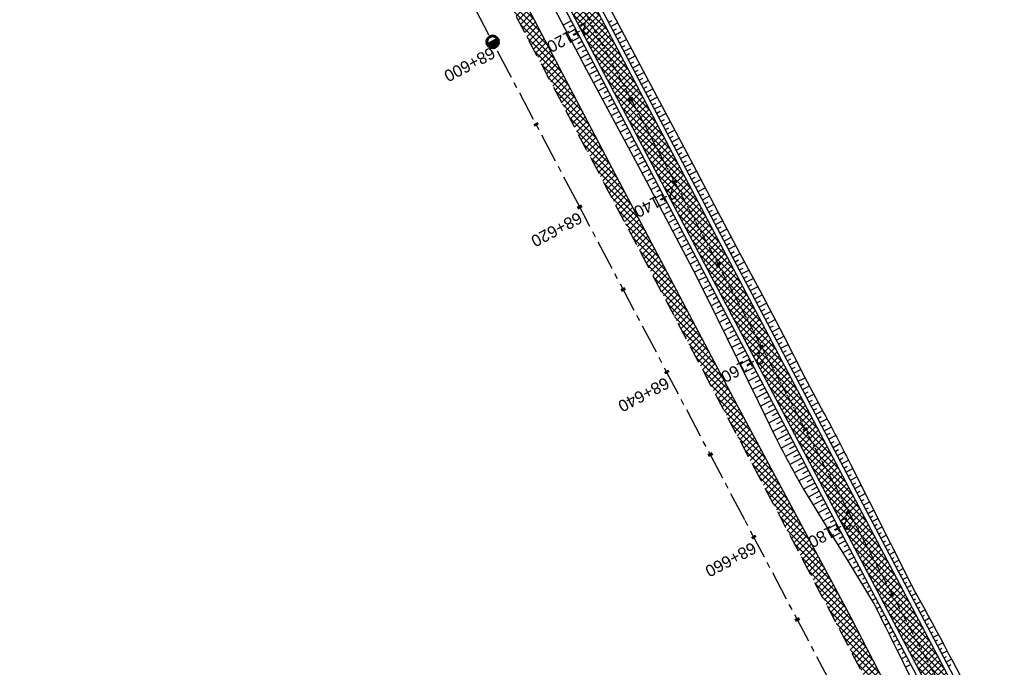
# Model space of a CAD drawing. Header units: metres. Extents: x 7529682 to 7533704, y 5721210 to 5727842.
# Tile 33 of 64: x 7530644 to 7530750, y 5725856 to 5725925. Entities that reach past the tile are written whole.
import ezdxf

# ---------------------------------------------------------------- set-up
doc = ezdxf.new("R2010")
doc.units = ezdxf.units.M
doc.linetypes.add('CENTER', pattern=[50.8, 31.75, -6.35, 6.35, -6.35])
doc.linetypes.add('HIDDEN', pattern=[9.525, 6.35, -3.175])
for name, color, linetype in [('C-DROGI-SYTUACJA-ETYKIETY', 7, 'Continuous'), ('D-hatch-pobocza', 131, 'Continuous'), ('D-pobocza', 7, 'Continuous'), ('D-skarpa', 7, 'Continuous'), ('D-skarpa-kreskowanie', 7, 'Continuous')]:
    doc.layers.add(name, color=color, linetype=linetype)
doc.layers.add('D-hatch-ciag-pieszo-rowerowy', color=7, linetype='Continuous', lineweight=13, true_color=0xff9f80)
for name, color, linetype, lineweight in [('D-krawędzie', 7, 'Continuous', 30), ('D-obrzeża', 7, 'Continuous', 30), ('D-oś', 10, 'CENTER', 30)]:
    doc.layers.add(name, color=color, linetype=linetype, lineweight=lineweight)
doc.layers.add('poprzeczki', color=7, linetype='Continuous', true_color=0x0000c7)
doc.styles.get("Standard").update_dxf_attribs({"font": 'arial.ttf'})
pattern_1 = [(45, (0, 0), (-0.33675960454, 0.33675960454), []), (135, (0, 0), (-0.33675960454, -0.33675960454), [])]

# ---------------------------------------------------------------- blocks, each defined once
blk = doc.blocks.new('kilometraz')
at = {"linetype": 'ByBlock', "lineweight": -2}
blk.add_hatch(color=0, dxfattribs=at).paths.add_polyline_path([(0, -0.28125, 0.41421356), (0.28125, 0, 0.41421356), (0, 0.28125)])
at = {"color": 0, "linetype": 'ByBlock', "lineweight": -2}
blk.add_line((0, 0.28125), (0, -0.28125), dxfattribs=at)
blk.add_circle((0, 0), 0.28125, dxfattribs=at)
blk = doc.blocks.new('AeccTickLine')
at = {"color": 0, "linetype": 'ByBlock', "lineweight": -2}
blk.add_line((0, 1), (0, -1), dxfattribs=at)

msp = doc.modelspace()

# ---------------------------------------------------------------- hatches: boundary and pattern name
at = {"layer": 'D-hatch-ciag-pieszo-rowerowy'}
h = msp.add_hatch(dxfattribs=at)
h.set_pattern_fill('ANSI37', color=256, scale=0.15, style=0)
h.set_pattern_definition(pattern_1)
h.paths.add_polyline_path([(7530714.41, 5725910.76), (7530696.21, 5725945.27), (7530692.66, 5725952.01), (7530691.54, 5725951.45), (7530695.1, 5725944.69), (7530713.31, 5725910.18), (7530731.23, 5725876.24), (7530749.94, 5725840.8), (7530759.63, 5725822.46), (7530760.74, 5725823.04), (7530751.05, 5725841.38), (7530732.33, 5725876.83)])
h.paths.add_polyline_path([(7530713.31, 5725910.18), (7530695.1, 5725944.69), (7530691.54, 5725951.45), (7530690.43, 5725950.89), (7530693.99, 5725944.1), (7530712.2, 5725909.6), (7530730.12, 5725875.66), (7530748.84, 5725840.22), (7530758.52, 5725821.88), (7530759.63, 5725822.46), (7530749.94, 5725840.8), (7530731.23, 5725876.24)])
at = {"layer": 'D-hatch-pobocza'}
h = msp.add_hatch(dxfattribs=at)
h.set_pattern_fill('ANSI37', color=256, scale=0.15, style=0)
h.set_pattern_definition(pattern_1)
h.paths.add_polyline_path([(7530720.98, 5725884.44), (7530708.37, 5725908.34), (7530695.8, 5725932.28), (7530687.36, 5725949.02), (7530675.51, 5725970.87), (7530663.29, 5725994.02), (7530649.63, 5726020.19), (7530635.9, 5726046.17), (7530600.69, 5726114.06), (7530599.74, 5726113.51), (7530641.56, 5726032.01), (7530660.96, 5725995.07), (7530689.13, 5725941.54), (7530707.34, 5725907.03), (7530725.26, 5725873.09), (7530743.97, 5725837.65), (7530770.53, 5725787.12), (7530787.86, 5725754.27), (7530809.81, 5725712.7), (7530812.03, 5725712.54), (7530798.84, 5725737.15), (7530787.35, 5725758.8), (7530776.05, 5725780.2), (7530760.43, 5725809.79), (7530749.22, 5725830.63), (7530733.52, 5725861.06)])

# ---------------------------------------------------------------- linework, layer by layer
at = {"layer": 'D-krawędzie', "linetype": 'HIDDEN', "ltscale": 0.3, "flags": 128}
msp.add_lwpolyline([(7530572.01, 5726166.06), (7530599.74, 5726113.52), (7530641.56, 5726032.01), (7530660.96, 5725995.07), (7530689.13, 5725941.54), (7530707.34, 5725907.03), (7530725.26, 5725873.09), (7530743.97, 5725837.65), (7530770.53, 5725787.12), (7530787.86, 5725754.27), (7530809.9, 5725712.54), (7530824.74, 5725684.39), (7530840.86, 5725653.69), (7530860.68, 5725616.15), (7530865.28, 5725607.39), (7530878.05, 5725583.08), (7530918.17, 5725507.18), (7530950.16, 5725446.31), (7530993.42, 5725364.26), (7531022.77, 5725308.72), (7531053.81, 5725249.87), (7531081.17, 5725197.87), (7531103.9, 5725154.54), (7531128.12, 5725108.45), (7531149.3, 5725068.25), (7531167.38, 5725033.77), (7531197.16, 5724976.99), (7531228.15, 5724918.03), (7531253.15, 5724870.49), (7531286.8, 5724806.65), (7531306.74, 5724768.66), (7531335.09, 5724714.65), (7531357.32, 5724672.44), (7531373.64, 5724641.45), (7531392.16, 5724606), (7531418.48, 5724555.85), (7531439.73, 5724515.58), (7531476.36, 5724446.19), (7531491.8, 5724416.76), (7531531.9, 5724339.93), (7531557.23, 5724291.66), (7531569.85, 5724267.58), (7531591.38, 5724226.55), (7531610, 5724191.1), (7531616.88, 5724178), (7531629.98, 5724153.03), (7531641.01, 5724132.02), (7531664.91, 5724087.62), (7531677.64, 5724064.79), (7531683.11, 5724054.99), (7531686.75, 5724048.18), (7531695.45, 5724031.7), (7531703.75, 5724015.92), (7531709.21, 5724005.51), (7531719.39, 5723986.15), (7531726.3, 5723973), (7531732.74, 5723960.74), (7531735.13, 5723956.19)], dxfattribs=at)
at = {"layer": 'D-obrzeża'}
for points in [[(7530816.72, 5725716.02), (7530808.34, 5725732.53, 0.004099), (7530806.08, 5725736.9), (7530794.94, 5725758), (7530777.71, 5725790.9), (7530751.05, 5725841.38), (7530732.33, 5725876.83), (7530714.41, 5725910.76), (7530696.21, 5725945.27), (7530668.05, 5725998.78), (7530664.91, 5726005.01, 0.00515), (7530662.07, 5726010.5), (7530653.61, 5726026.49, -0.00515), (7530650.77, 5726031.98), (7530642.16, 5726049.1), (7530627.43, 5726076.94), (7530607.07, 5726115.58, 0.017191), (7530603.66, 5726121.55), (7530600.46, 5726126.73, -0.223174), (7530600.17, 5726129.27), (7530602.62, 5726136.56), (7530601.53, 5726138.66)], [(7530597.42, 5726127.91, 0.123992), (7530598.09, 5726125.82), (7530601.49, 5726120.31, -0.017191), (7530604.9, 5726114.34), (7530625.21, 5726075.79), (7530639.93, 5726047.96), (7530648.54, 5726030.86, 0.00515), (7530651.37, 5726025.37), (7530659.84, 5726009.38, -0.00515), (7530662.68, 5726003.89), (7530665.83, 5725997.63), (7530693.99, 5725944.1), (7530712.2, 5725909.6), (7530730.12, 5725875.66), (7530748.84, 5725840.22), (7530775.5, 5725789.74), (7530792.73, 5725756.83), (7530803.87, 5725735.73, -0.004099), (7530806.13, 5725731.36), (7530819.01, 5725705.98)]]:
    msp.add_lwpolyline(points, format="xyb", dxfattribs=at)
at = {"layer": 'D-oś', "ltscale": 0.1}
msp.add_lwpolyline([(7530915.08, 5725505.55), (7530874.95, 5725581.45), (7530862.19, 5725605.76), (7530857.58, 5725614.52), (7530837.76, 5725652.06), (7530821.64, 5725682.76), (7530806.8, 5725710.91), (7530784.77, 5725752.63), (7530767.43, 5725785.49), (7530740.87, 5725836.02), (7530722.16, 5725871.46), (7530704.24, 5725905.4), (7530686.03, 5725939.91), (7530657.86, 5725993.44), (7530638.45, 5726030.39), (7530594.85, 5726110.89), (7530594.85, 5726110.89), (7530594.85, 5726110.89), (7530540.21, 5726214.45)], dxfattribs=at)
at = {"layer": 'D-oś', "ltscale": 0.03}
msp.add_lwpolyline([(7530599.1, 5726130, 0.223174), (7530599.58, 5726125.77), (7530602.58, 5726120.93, -0.017191), (7530605.99, 5726114.96), (7530626.32, 5726076.36), (7530641.04, 5726048.53), (7530649.66, 5726031.42, 0.00515), (7530652.49, 5726025.93), (7530660.96, 5726009.94, -0.00515), (7530663.79, 5726004.45), (7530663.79, 5726004.45), (7530666.94, 5725998.21), (7530695.1, 5725944.69), (7530713.31, 5725910.18), (7530731.23, 5725876.24), (7530749.94, 5725840.8)], format="xyb", dxfattribs=at)
at = {"layer": 'D-pobocza'}
for points in [[(7530817.07, 5725716.43), (7530808.79, 5725732.76, 0.004099), (7530806.53, 5725737.13), (7530795.38, 5725758.23), (7530778.16, 5725791.14), (7530751.49, 5725841.62), (7530732.77, 5725877.06), (7530714.85, 5725911), (7530696.65, 5725945.5), (7530668.49, 5725999.02), (7530665.36, 5726005.24, 0.00515), (7530662.52, 5726010.73), (7530654.05, 5726026.72, -0.00515), (7530651.22, 5726032.21), (7530642.6, 5726049.33), (7530627.87, 5726077.17), (7530607.52, 5726115.82, 0.017191), (7530604.09, 5726121.81), (7530600.89, 5726126.99, -0.095206), (7530600.55, 5726127.88)], [(7530602.01, 5726118.49, -0.012618), (7530604.46, 5726114.11), (7530624.76, 5726075.56), (7530639.48, 5726047.74), (7530648.09, 5726030.63, 0.00515), (7530650.93, 5726025.14), (7530659.4, 5726009.16, -0.00515), (7530662.23, 5726003.66), (7530665.39, 5725997.4), (7530693.55, 5725943.87), (7530711.76, 5725909.36), (7530729.68, 5725875.43), (7530748.39, 5725839.98), (7530775.06, 5725789.51), (7530792.29, 5725756.6), (7530803.43, 5725735.5, -0.004099), (7530805.69, 5725731.13), (7530814.62, 5725713.53)]]:
    msp.add_lwpolyline(points, format="xyb", dxfattribs=at)
msp.add_lwpolyline([(7530798.84, 5725737.15), (7530787.35, 5725758.8), (7530776.05, 5725780.2), (7530760.43, 5725809.79), (7530749.22, 5725830.63), (7530733.52, 5725861.06), (7530720.98, 5725884.44), (7530708.37, 5725908.34), (7530695.8, 5725932.28), (7530687.36, 5725949.02), (7530675.51, 5725970.87), (7530663.29, 5725994.02), (7530649.63, 5726020.19), (7530635.9, 5726046.17), (7530600.69, 5726114.06), (7530599.74, 5726113.51)], dxfattribs=at)
at = {"layer": 'D-skarpa', "linetype": 'Continuous'}
for points in [[(7530670.1, 5725997.26), (7530677, 5725983.95), (7530679.33, 5725979.52), (7530686.43, 5725966.31), (7530688.77, 5725961.89), (7530697.29, 5725945.84), (7530698.14, 5725944.23), (7530715.61, 5725911.4), (7530716.93, 5725908.91), (7530719.27, 5725904.49), (7530721.6, 5725900.07), (7530723.97, 5725895.67), (7530726.3, 5725891.24), (7530728.58, 5725886.79), (7530730.65, 5725882.91, -0.007251), (7530733.05, 5725878.31), (7530733.49, 5725877.44), (7530735.49, 5725873.48), (7530739.99, 5725864.54, -0.009506), (7530747.04, 5725851.31)], [(7530698.23, 5725932.96), (7530702.87, 5725924.11), (7530705.19, 5725919.68), (7530709.94, 5725910.88), (7530710.98, 5725908.95), (7530712.29, 5725906.46), (7530716.96, 5725897.62), (7530719.17, 5725893.14), (7530721.37, 5725888.64), (7530723.58, 5725884.15), (7530725.51, 5725880.2, 0.005932), (7530727.96, 5725875.62), (7530728.16, 5725875.26), (7530728.45, 5725874.78), (7530730.78, 5725870.99), (7530733.41, 5725866.73), (7530736.03, 5725862.45, -0.001667), (7530742.69, 5725849.01)], [(7530751.84, 5725841.8, 0.000237), (7530777.32, 5725793.79)]]:
    msp.add_lwpolyline(points, format="xyb", dxfattribs=at)
at = {"layer": 'D-skarpa-kreskowanie', "linetype": 'Continuous'}
for p, q in [((7530703.54, 5725924.95, 107.54), (7530702.67, 5725924.49, 106.89)), ((7530703.77, 5725924.5, 107.55), (7530703.33, 5725924.27, 107.22)), ((7530707.58, 5725924.79, 107.68), (7530707.93, 5725924.98, 107.41)), ((7530707.81, 5725924.35, 107.68), (7530708.52, 5725924.72, 107.15)), ((7530704, 5725924.06, 107.55), (7530703.13, 5725923.6, 106.89)), ((7530704.24, 5725923.62, 107.55), (7530703.8, 5725923.39, 107.22)), ((7530708.04, 5725923.9, 107.68), (7530708.4, 5725924.09, 107.42)), ((7530708.28, 5725923.46, 107.69), (7530708.99, 5725923.84, 107.15)), ((7530704.47, 5725923.18, 107.55), (7530703.6, 5725922.72, 106.89)), ((7530704.94, 5725922.29, 107.55), (7530704.06, 5725921.83, 106.89)), ((7530704.7, 5725922.74, 107.55), (7530704.27, 5725922.5, 107.22)), ((7530708.51, 5725923.02, 107.69), (7530708.87, 5725923.21, 107.42)), ((7530708.74, 5725922.58, 107.69), (7530709.46, 5725922.95, 107.15)), ((7530708.98, 5725922.14, 107.69), (7530709.34, 5725922.32, 107.42)), ((7530705.4, 5725921.41, 107.56), (7530704.53, 5725920.95, 106.9)), ((7530705.17, 5725921.85, 107.56), (7530704.73, 5725921.62, 107.23)), ((7530709.21, 5725921.69, 107.69), (7530709.93, 5725922.07, 107.15)), ((7530709.44, 5725921.25, 107.69), (7530709.8, 5725921.44, 107.42)), ((7530709.68, 5725920.81, 107.7), (7530710.4, 5725921.19, 107.15)), ((7530705.87, 5725920.52, 107.56), (7530704.99, 5725920.06, 106.9)), ((7530705.64, 5725920.97, 107.56), (7530705.2, 5725920.73, 107.23)), ((7530709.91, 5725920.37, 107.7), (7530710.27, 5725920.56, 107.43)), ((7530710.14, 5725919.92, 107.7), (7530710.87, 5725920.31, 107.15)), ((7530706.34, 5725919.64, 107.56), (7530705.46, 5725919.18, 106.9)), ((7530706.1, 5725920.08, 107.56), (7530705.66, 5725919.85, 107.23)), ((7530706.57, 5725919.2, 107.57), (7530706.13, 5725918.97, 107.24)), ((7530710.38, 5725919.48, 107.7), (7530710.74, 5725919.67, 107.43)), ((7530710.61, 5725919.04, 107.7), (7530711.34, 5725919.42, 107.15)), ((7530706.8, 5725918.76, 107.57), (7530705.94, 5725918.3, 106.91)), ((7530707.04, 5725918.31, 107.57), (7530706.61, 5725918.09, 107.24)), ((7530710.84, 5725918.6, 107.7), (7530711.21, 5725918.79, 107.43)), ((7530711.08, 5725918.16, 107.71), (7530711.81, 5725918.54, 107.16)), ((7530707.27, 5725917.87, 107.57), (7530706.41, 5725917.42, 106.92)), ((7530707.74, 5725916.99, 107.57), (7530706.89, 5725916.54, 106.93)), ((7530707.5, 5725917.43, 107.57), (7530707.08, 5725917.2, 107.25)), ((7530711.31, 5725917.71, 107.71), (7530711.68, 5725917.91, 107.43)), ((7530711.54, 5725917.27, 107.71), (7530712.28, 5725917.66, 107.16)), ((7530711.78, 5725916.83, 107.71), (7530712.14, 5725917.02, 107.43)), ((7530708.2, 5725916.1, 107.58), (7530707.36, 5725915.66, 106.94)), ((7530707.97, 5725916.54, 107.58), (7530707.55, 5725916.32, 107.26)), ((7530712.01, 5725916.39, 107.71), (7530712.75, 5725916.77, 107.16)), ((7530712.24, 5725915.94, 107.71), (7530712.61, 5725916.14, 107.44)), ((7530712.48, 5725915.5, 107.72), (7530713.22, 5725915.89, 107.16)), ((7530708.67, 5725915.22, 107.58), (7530707.84, 5725914.78, 106.95)), ((7530708.44, 5725915.66, 107.58), (7530708.02, 5725915.44, 107.26)), ((7530712.71, 5725915.06, 107.72), (7530713.08, 5725915.26, 107.44)), ((7530712.94, 5725914.62, 107.72), (7530713.69, 5725915.01, 107.16)), ((7530709.14, 5725914.33, 107.58), (7530708.31, 5725913.9, 106.96)), ((7530708.9, 5725914.78, 107.58), (7530708.49, 5725914.56, 107.27)), ((7530709.37, 5725913.89, 107.59), (7530708.96, 5725913.68, 107.28)), ((7530713.18, 5725914.18, 107.72), (7530713.55, 5725914.37, 107.44)), ((7530713.41, 5725913.73, 107.72), (7530714.16, 5725914.13, 107.16)), ((7530709.6, 5725913.45, 107.59), (7530708.79, 5725913.02, 106.97)), ((7530709.84, 5725913.01, 107.59), (7530709.43, 5725912.79, 107.28)), ((7530713.64, 5725913.29, 107.72), (7530714.02, 5725913.49, 107.44)), ((7530713.88, 5725912.85, 107.73), (7530714.63, 5725913.24, 107.16)), ((7530710.07, 5725912.56, 107.59), (7530709.26, 5725912.14, 106.98)), ((7530710.54, 5725911.68, 107.59), (7530709.74, 5725911.26, 106.99)), ((7530710.3, 5725912.12, 107.59), (7530709.9, 5725911.91, 107.29)), ((7530714.11, 5725912.41, 107.73), (7530714.49, 5725912.6, 107.45)), ((7530714.34, 5725911.96, 107.73), (7530715.09, 5725912.36, 107.16)), ((7530714.58, 5725911.52, 107.73), (7530714.95, 5725911.72, 107.45)), ((7530711, 5725910.8, 107.6), (7530710.21, 5725910.38, 107)), ((7530710.77, 5725911.24, 107.6), (7530710.37, 5725911.03, 107.3)), ((7530714.81, 5725911.08, 107.73), (7530715.56, 5725911.48, 107.16)), ((7530715.04, 5725910.64, 107.73), (7530715.42, 5725910.84, 107.45)), ((7530715.28, 5725910.2, 107.74), (7530716.03, 5725910.6, 107.17)), ((7530711.47, 5725909.91, 107.6), (7530710.69, 5725909.5, 107.01)), ((7530711.24, 5725910.35, 107.6), (7530710.84, 5725910.15, 107.3)), ((7530715.51, 5725909.75, 107.74), (7530715.89, 5725909.95, 107.45)), ((7530715.74, 5725909.31, 107.74), (7530716.5, 5725909.71, 107.17)), ((7530711.94, 5725909.03, 107.6), (7530711.16, 5725908.62, 107.02)), ((7530711.7, 5725909.47, 107.6), (7530711.31, 5725909.26, 107.31)), ((7530712.17, 5725908.58, 107.61), (7530711.78, 5725908.38, 107.31)), ((7530715.98, 5725908.87, 107.74), (7530716.36, 5725909.07, 107.45)), ((7530716.21, 5725908.43, 107.74), (7530716.97, 5725908.83, 107.17)), ((7530712.4, 5725908.14, 107.61), (7530711.62, 5725907.73, 107.02)), ((7530712.64, 5725907.7, 107.61), (7530712.25, 5725907.49, 107.32)), ((7530716.44, 5725907.98, 107.74), (7530716.83, 5725908.19, 107.46)), ((7530716.68, 5725907.54, 107.75), (7530717.44, 5725907.95, 107.17)), ((7530712.87, 5725907.26, 107.61), (7530712.09, 5725906.85, 107.02)), ((7530713.34, 5725906.37, 107.61), (7530712.56, 5725905.96, 107.03)), ((7530713.1, 5725906.82, 107.61), (7530712.71, 5725906.61, 107.32)), ((7530716.91, 5725907.1, 107.75), (7530717.29, 5725907.3, 107.46)), ((7530717.15, 5725906.66, 107.75), (7530717.91, 5725907.06, 107.17)), ((7530717.38, 5725906.22, 107.75), (7530717.76, 5725906.42, 107.46)), ((7530713.8, 5725905.49, 107.62), (7530713.02, 5725905.08, 107.03)), ((7530713.57, 5725905.93, 107.62), (7530713.18, 5725905.73, 107.32)), ((7530717.61, 5725905.77, 107.75), (7530718.38, 5725906.18, 107.18)), ((7530717.85, 5725905.33, 107.75), (7530718.23, 5725905.53, 107.47)), ((7530714.27, 5725904.61, 107.62), (7530713.49, 5725904.19, 107.03)), ((7530714.04, 5725905.05, 107.62), (7530713.65, 5725904.84, 107.32)), ((7530718.08, 5725904.89, 107.76), (7530718.85, 5725905.29, 107.18)), ((7530718.31, 5725904.45, 107.76), (7530718.7, 5725904.65, 107.47)), ((7530718.55, 5725904.01, 107.76), (7530719.31, 5725904.41, 107.18)), ((7530714.74, 5725903.72, 107.62), (7530713.96, 5725903.31, 107.03)), ((7530714.5, 5725904.16, 107.62), (7530714.11, 5725903.96, 107.33)), ((7530714.97, 5725903.28, 107.63), (7530714.58, 5725903.07, 107.33)), ((7530718.78, 5725903.56, 107.76), (7530719.16, 5725903.77, 107.47)), ((7530719.01, 5725903.12, 107.76), (7530719.78, 5725903.53, 107.18)), ((7530715.21, 5725902.84, 107.63), (7530714.42, 5725902.42, 107.04)), ((7530715.44, 5725902.39, 107.63), (7530715.05, 5725902.19, 107.33)), ((7530719.25, 5725902.68, 107.76), (7530719.63, 5725902.88, 107.48)), ((7530719.48, 5725902.24, 107.77), (7530720.25, 5725902.64, 107.19)), ((7530715.67, 5725901.95, 107.63), (7530714.89, 5725901.54, 107.04)), ((7530715.91, 5725901.51, 107.63), (7530715.51, 5725901.3, 107.34)), ((7530719.71, 5725901.79, 107.77), (7530720.1, 5725902, 107.48)), ((7530719.95, 5725901.35, 107.77), (7530720.71, 5725901.76, 107.19)), ((7530720.18, 5725900.91, 107.77), (7530720.56, 5725901.11, 107.48)), ((7530716.14, 5725901.07, 107.63), (7530715.35, 5725900.65, 107.04)), ((7530716.61, 5725900.18, 107.64), (7530715.82, 5725899.77, 107.05)), ((7530716.37, 5725900.63, 107.64), (7530715.98, 5725900.42, 107.34)), ((7530720.41, 5725900.47, 107.77), (7530721.18, 5725900.87, 107.2)), ((7530720.65, 5725900.03, 107.77), (7530721.03, 5725900.23, 107.49)), ((7530717.07, 5725899.3, 107.64), (7530716.29, 5725898.88, 107.05)), ((7530716.84, 5725899.74, 107.64), (7530716.45, 5725899.53, 107.34)), ((7530720.88, 5725899.58, 107.78), (7530721.64, 5725899.99, 107.2)), ((7530721.11, 5725899.14, 107.78), (7530721.5, 5725899.34, 107.49)), ((7530721.35, 5725898.7, 107.78), (7530722.12, 5725899.11, 107.2)), ((7530717.54, 5725898.42, 107.64), (7530716.75, 5725898, 107.05)), ((7530717.31, 5725898.86, 107.64), (7530716.91, 5725898.65, 107.35)), ((7530717.77, 5725897.97, 107.65), (7530717.38, 5725897.77, 107.35)), ((7530721.58, 5725898.26, 107.78), (7530721.97, 5725898.46, 107.49)), ((7530721.81, 5725897.82, 107.78), (7530722.59, 5725898.23, 107.2)), ((7530718.01, 5725897.53, 107.65), (7530717.21, 5725897.11, 107.04)), ((7530718.24, 5725897.09, 107.65), (7530717.83, 5725896.87, 107.34)), ((7530722.05, 5725897.37, 107.78), (7530722.44, 5725897.58, 107.49)), ((7530722.28, 5725896.93, 107.79), (7530723.06, 5725897.34, 107.2)), ((7530718.47, 5725896.65, 107.65), (7530717.65, 5725896.21, 107.03)), ((7530718.71, 5725896.2, 107.65), (7530718.29, 5725895.98, 107.34)), ((7530722.51, 5725896.49, 107.79), (7530722.91, 5725896.7, 107.49)), ((7530722.75, 5725896.05, 107.79), (7530723.54, 5725896.46, 107.19)), ((7530722.98, 5725895.6, 107.79), (7530723.38, 5725895.81, 107.49)), ((7530718.94, 5725895.76, 107.65), (7530718.09, 5725895.32, 107.02)), ((7530719.41, 5725894.88, 107.66), (7530718.54, 5725894.42, 107)), ((7530719.17, 5725895.32, 107.66), (7530718.75, 5725895.09, 107.33)), ((7530723.22, 5725895.16, 107.79), (7530724.01, 5725895.58, 107.19)), ((7530723.45, 5725894.72, 107.79), (7530723.85, 5725894.93, 107.49)), ((7530719.87, 5725893.99, 107.66), (7530718.98, 5725893.52, 106.99)), ((7530719.64, 5725894.44, 107.66), (7530719.2, 5725894.2, 107.33)), ((7530723.68, 5725894.28, 107.8), (7530724.48, 5725894.7, 107.2)), ((7530723.92, 5725893.84, 107.8), (7530724.31, 5725894.05, 107.5)), ((7530724.15, 5725893.39, 107.8), (7530724.94, 5725893.81, 107.2)), ((7530720.34, 5725893.11, 107.66), (7530719.42, 5725892.62, 106.97)), ((7530720.11, 5725893.55, 107.66), (7530719.66, 5725893.31, 107.32)), ((7530720.57, 5725892.67, 107.67), (7530720.11, 5725892.42, 107.31)), ((7530724.38, 5725892.95, 107.8), (7530724.78, 5725893.16, 107.5)), ((7530724.62, 5725892.51, 107.8), (7530725.41, 5725892.93, 107.2)), ((7530720.81, 5725892.23, 107.67), (7530719.86, 5725891.73, 106.95)), ((7530721.04, 5725891.78, 107.67), (7530720.56, 5725891.53, 107.31)), ((7530724.85, 5725892.07, 107.8), (7530725.25, 5725892.28, 107.5)), ((7530725.08, 5725891.63, 107.81), (7530725.88, 5725892.05, 107.21)), ((7530721.27, 5725891.34, 107.67), (7530720.3, 5725890.83, 106.94)), ((7530721.51, 5725890.9, 107.67), (7530721.02, 5725890.64, 107.3)), ((7530725.32, 5725891.18, 107.81), (7530725.71, 5725891.39, 107.51)), ((7530725.55, 5725890.74, 107.81), (7530726.34, 5725891.16, 107.21)), ((7530721.74, 5725890.46, 107.67), (7530720.74, 5725889.93, 106.92)), ((7530722.21, 5725889.57, 107.68), (7530721.18, 5725889.03, 106.9)), ((7530721.98, 5725890.01, 107.68), (7530721.47, 5725889.75, 107.29)), ((7530725.78, 5725890.3, 107.81), (7530726.18, 5725890.51, 107.51)), ((7530726.02, 5725889.86, 107.81), (7530726.8, 5725890.27, 107.22)), ((7530726.25, 5725889.41, 107.81), (7530726.64, 5725889.62, 107.52)), ((7530722.68, 5725888.69, 107.68), (7530721.62, 5725888.13, 106.89)), ((7530722.44, 5725889.13, 107.68), (7530721.92, 5725888.85, 107.29)), ((7530726.48, 5725888.97, 107.82), (7530727.26, 5725889.38, 107.23)), ((7530726.72, 5725888.53, 107.82), (7530727.1, 5725888.73, 107.53)), ((7530726.95, 5725888.09, 107.82), (7530727.71, 5725888.49, 107.25)), ((7530723.14, 5725887.8, 107.68), (7530722.06, 5725887.23, 106.87)), ((7530722.91, 5725888.25, 107.68), (7530722.38, 5725887.96, 107.28)), ((7530723.38, 5725887.36, 107.69), (7530722.83, 5725887.07, 107.27)), ((7530727.18, 5725887.65, 107.82), (7530727.56, 5725887.85, 107.54)), ((7530727.42, 5725887.2, 107.82), (7530728.17, 5725887.6, 107.26)), ((7530723.61, 5725886.92, 107.69), (7530722.51, 5725886.34, 106.86)), ((7530723.84, 5725886.48, 107.69), (7530723.29, 5725886.18, 107.27)), ((7530727.65, 5725886.76, 107.82), (7530728.02, 5725886.96, 107.54)), ((7530727.88, 5725886.32, 107.83), (7530728.62, 5725886.71, 107.27)), ((7530724.08, 5725886.03, 107.69), (7530722.95, 5725885.44, 106.84)), ((7530724.31, 5725885.59, 107.69), (7530723.74, 5725885.29, 107.26)), ((7530728.12, 5725885.88, 107.83), (7530728.49, 5725886.07, 107.55)), ((7530728.35, 5725885.44, 107.83), (7530729.09, 5725885.83, 107.27)), ((7530724.54, 5725885.15, 107.69), (7530723.39, 5725884.54, 106.83)), ((7530725.01, 5725884.27, 107.7), (7530723.83, 5725883.64, 106.81)), ((7530724.78, 5725884.71, 107.7), (7530724.19, 5725884.4, 107.26)), ((7530728.58, 5725884.99, 107.83), (7530728.96, 5725885.19, 107.55)), ((7530728.82, 5725884.55, 107.83), (7530729.57, 5725884.95, 107.27)), ((7530729.05, 5725884.11, 107.83), (7530729.43, 5725884.31, 107.55)), ((7530725.48, 5725883.38, 107.7), (7530724.27, 5725882.74, 106.79)), ((7530725.24, 5725883.82, 107.7), (7530724.65, 5725883.51, 107.25)), ((7530729.28, 5725883.67, 107.84), (7530730.04, 5725884.06, 107.27)), ((7530729.52, 5725883.22, 107.84), (7530729.9, 5725883.42, 107.55)), ((7530729.75, 5725882.78, 107.84), (7530730.51, 5725883.18, 107.27)), ((7530725.94, 5725882.5, 107.7), (7530724.71, 5725881.85, 106.77)), ((7530725.71, 5725882.94, 107.7), (7530725.1, 5725882.62, 107.24)), ((7530729.99, 5725882.34, 107.84), (7530730.36, 5725882.54, 107.55)), ((7530730.22, 5725881.9, 107.84), (7530730.98, 5725882.3, 107.27)), ((7530726.41, 5725881.61, 107.71), (7530725.15, 5725880.95, 106.75)), ((7530726.18, 5725882.06, 107.71), (7530725.55, 5725881.73, 107.23)), ((7530726.64, 5725881.17, 107.71), (7530726.01, 5725880.83, 107.23)), ((7530730.45, 5725881.46, 107.84), (7530730.83, 5725881.66, 107.55)), ((7530730.69, 5725881.01, 107.84), (7530731.44, 5725881.41, 107.27)), ((7530726.88, 5725880.73, 107.71), (7530725.59, 5725880.05, 106.74)), ((7530727.11, 5725880.29, 107.71), (7530726.47, 5725879.95, 107.23)), ((7530730.92, 5725880.57, 107.83), (7530731.3, 5725880.77, 107.55)), ((7530731.15, 5725880.13, 107.83), (7530731.9, 5725880.53, 107.26)), ((7530727.34, 5725879.84, 107.71), (7530726.05, 5725879.16, 106.74)), ((7530727.81, 5725878.96, 107.7), (7530726.53, 5725878.28, 106.74)), ((7530727.58, 5725879.4, 107.71), (7530726.93, 5725879.06, 107.22)), ((7530731.39, 5725879.69, 107.83), (7530731.76, 5725879.88, 107.54)), ((7530731.62, 5725879.24, 107.82), (7530732.36, 5725879.64, 107.26)), ((7530731.85, 5725878.8, 107.82), (7530732.22, 5725879, 107.54)), ((7530728.28, 5725878.08, 107.7), (7530727, 5725877.4, 106.73)), ((7530728.05, 5725878.52, 107.7), (7530727.4, 5725878.18, 107.22)), ((7530732.09, 5725878.36, 107.82), (7530732.82, 5725878.75, 107.26)), ((7530732.32, 5725877.92, 107.81), (7530732.69, 5725878.11, 107.54)), ((7530732.55, 5725877.48, 107.81), (7530733.28, 5725877.86, 107.26)), ((7530728.75, 5725877.19, 107.69), (7530727.47, 5725876.52, 106.73)), ((7530728.51, 5725877.63, 107.69), (7530727.87, 5725877.3, 107.21)), ((7530732.79, 5725877.03, 107.8), (7530733.15, 5725877.22, 107.53)), ((7530733.02, 5725876.59, 107.79), (7530733.73, 5725876.97, 107.26)), ((7530729.21, 5725876.31, 107.68), (7530727.95, 5725875.64, 106.73)), ((7530728.98, 5725876.75, 107.69), (7530728.35, 5725876.41, 107.21)), ((7530729.45, 5725875.87, 107.68), (7530728.82, 5725875.53, 107.2)), ((7530733.25, 5725876.15, 107.78), (7530733.6, 5725876.33, 107.52)), ((7530733.49, 5725875.71, 107.78), (7530734.18, 5725876.07, 107.26)), ((7530729.68, 5725875.42, 107.67), (7530728.45, 5725874.78, 106.74)), ((7530729.91, 5725874.98, 107.66), (7530729.31, 5725874.67, 107.21)), ((7530733.72, 5725875.27, 107.77), (7530734.06, 5725875.45, 107.51)), ((7530733.95, 5725874.82, 107.76), (7530734.63, 5725875.18, 107.25)), ((7530730.15, 5725874.54, 107.66), (7530728.98, 5725873.92, 106.78)), ((7530730.61, 5725873.65, 107.64), (7530729.5, 5725873.07, 106.81)), ((7530730.38, 5725874.1, 107.65), (7530729.81, 5725873.8, 107.22)), ((7530734.19, 5725874.38, 107.76), (7530734.52, 5725874.56, 107.51)), ((7530734.42, 5725873.94, 107.75), (7530735.08, 5725874.29, 107.25)), ((7530734.65, 5725873.5, 107.74), (7530734.98, 5725873.67, 107.5)), ((7530731.08, 5725872.77, 107.63), (7530730.03, 5725872.22, 106.84)), ((7530730.85, 5725873.21, 107.63), (7530730.31, 5725872.93, 107.23)), ((7530734.89, 5725873.05, 107.74), (7530735.53, 5725873.39, 107.25)), ((7530735.12, 5725872.61, 107.73), (7530735.44, 5725872.78, 107.49)), ((7530731.55, 5725871.89, 107.61), (7530730.56, 5725871.36, 106.87)), ((7530731.31, 5725872.33, 107.62), (7530730.8, 5725872.06, 107.24)), ((7530735.36, 5725872.17, 107.72), (7530735.98, 5725872.5, 107.25)), ((7530735.59, 5725871.73, 107.72), (7530735.9, 5725871.89, 107.48)), ((7530735.82, 5725871.29, 107.71), (7530736.43, 5725871.61, 107.25)), ((7530732.01, 5725871, 107.6), (7530731.08, 5725870.51, 106.9)), ((7530731.78, 5725871.44, 107.61), (7530731.3, 5725871.19, 107.24)), ((7530732.25, 5725870.56, 107.59), (7530731.8, 5725870.32, 107.25)), ((7530736.06, 5725870.84, 107.7), (7530736.35, 5725871, 107.48)), ((7530736.29, 5725870.4, 107.69), (7530736.88, 5725870.71, 107.25)), ((7530732.48, 5725870.12, 107.59), (7530731.61, 5725869.66, 106.93)), ((7530732.71, 5725869.68, 107.58), (7530732.29, 5725869.45, 107.26)), ((7530736.52, 5725869.96, 107.69), (7530736.81, 5725870.11, 107.47)), ((7530736.76, 5725869.52, 107.68), (7530737.33, 5725869.82, 107.25)), ((7530732.95, 5725869.23, 107.57), (7530732.13, 5725868.8, 106.96)), ((7530733.42, 5725868.35, 107.56), (7530732.66, 5725867.95, 106.99)), ((7530733.18, 5725868.79, 107.56), (7530732.79, 5725868.58, 107.27)), ((7530736.99, 5725869.08, 107.67), (7530737.27, 5725869.22, 107.46)), ((7530737.22, 5725868.63, 107.67), (7530737.78, 5725868.93, 107.25)), ((7530733.88, 5725867.46, 107.54), (7530733.19, 5725867.1, 107.02)), ((7530733.65, 5725867.91, 107.55), (7530733.29, 5725867.72, 107.28)), ((7530737.46, 5725868.19, 107.66), (7530737.73, 5725868.34, 107.45)), ((7530737.69, 5725867.75, 107.65), (7530738.23, 5725868.03, 107.25)), ((7530737.92, 5725867.31, 107.65), (7530738.19, 5725867.45, 107.45)), ((7530734.35, 5725866.58, 107.53), (7530733.71, 5725866.24, 107.05)), ((7530734.12, 5725867.02, 107.54), (7530733.78, 5725866.85, 107.29)), ((7530738.16, 5725866.86, 107.64), (7530738.68, 5725867.14, 107.25)), ((7530738.39, 5725866.42, 107.63), (7530738.65, 5725866.56, 107.44)), ((7530738.62, 5725865.98, 107.62), (7530739.13, 5725866.25, 107.24)), ((7530734.82, 5725865.7, 107.52), (7530734.23, 5725865.39, 107.08)), ((7530734.58, 5725866.14, 107.52), (7530734.28, 5725865.98, 107.29)), ((7530735.05, 5725865.25, 107.51), (7530734.77, 5725865.11, 107.3)), ((7530738.86, 5725865.54, 107.62), (7530739.11, 5725865.67, 107.43)), ((7530739.09, 5725865.1, 107.61), (7530739.58, 5725865.35, 107.24)), ((7530735.28, 5725864.81, 107.5), (7530734.75, 5725864.53, 107.1)), ((7530735.52, 5725864.37, 107.49), (7530735.27, 5725864.24, 107.31)), ((7530739.32, 5725864.65, 107.6), (7530739.56, 5725864.78, 107.42)), ((7530739.56, 5725864.21, 107.6), (7530740.03, 5725864.46, 107.24)), ((7530735.75, 5725863.93, 107.49), (7530735.28, 5725863.68, 107.13)), ((7530735.98, 5725863.49, 107.48), (7530735.76, 5725863.37, 107.31)), ((7530739.79, 5725863.77, 107.59), (7530740.03, 5725863.9, 107.41)), ((7530740.02, 5725863.33, 107.58), (7530740.5, 5725863.58, 107.22)), ((7530736.22, 5725863.04, 107.47), (7530735.8, 5725862.82, 107.16)), ((7530736.45, 5725862.6, 107.47), (7530736.25, 5725862.5, 107.32)), ((7530736.68, 5725862.16, 107.46), (7530736.28, 5725861.95, 107.16)), ((7530740.26, 5725862.89, 107.58), (7530740.5, 5725863.01, 107.4)), ((7530740.49, 5725862.44, 107.57), (7530740.97, 5725862.7, 107.21)), ((7530740.72, 5725862, 107.56), (7530740.97, 5725862.13, 107.38)), ((7530736.92, 5725861.72, 107.45), (7530736.71, 5725861.61, 107.3)), ((7530737.15, 5725861.27, 107.45), (7530736.73, 5725861.05, 107.13)), ((7530740.96, 5725861.56, 107.55), (7530741.44, 5725861.81, 107.19)), ((7530741.19, 5725861.12, 107.55), (7530741.43, 5725861.25, 107.36)), ((7530737.38, 5725860.83, 107.44), (7530737.17, 5725860.72, 107.28)), ((7530737.62, 5725860.39, 107.43), (7530737.18, 5725860.16, 107.1)), ((7530737.85, 5725859.95, 107.42), (7530737.63, 5725859.83, 107.26)), ((7530741.43, 5725860.67, 107.54), (7530741.91, 5725860.93, 107.17)), ((7530741.66, 5725860.23, 107.53), (7530741.9, 5725860.36, 107.35)), ((7530741.89, 5725859.79, 107.53), (7530742.38, 5725860.05, 107.16)), ((7530738.08, 5725859.51, 107.42), (7530737.63, 5725859.26, 107.07)), ((7530738.32, 5725859.06, 107.41), (7530738.08, 5725858.94, 107.23)), ((7530742.13, 5725859.35, 107.52), (7530742.38, 5725859.48, 107.33)), ((7530742.36, 5725858.91, 107.51), (7530742.87, 5725859.17, 107.13)), ((7530738.55, 5725858.62, 107.4), (7530738.07, 5725858.37, 107.04)), ((7530738.78, 5725858.18, 107.4), (7530738.54, 5725858.05, 107.21)), ((7530742.59, 5725858.46, 107.51), (7530742.85, 5725858.6, 107.31)), ((7530742.83, 5725858.02, 107.5), (7530743.35, 5725858.3, 107.11)), ((7530739.02, 5725857.74, 107.39), (7530738.52, 5725857.48, 107.02)), ((7530739.49, 5725856.85, 107.38), (7530738.97, 5725856.58, 106.99)), ((7530739.25, 5725857.3, 107.38), (7530739, 5725857.16, 107.19)), ((7530743.06, 5725857.58, 107.49), (7530743.32, 5725857.72, 107.29)), ((7530743.29, 5725857.14, 107.48), (7530743.83, 5725857.42, 107.08)), ((7530743.53, 5725856.7, 107.48), (7530743.8, 5725856.84, 107.27)), ((7530739.95, 5725855.97, 107.36), (7530739.41, 5725855.68, 106.95)), ((7530739.72, 5725856.41, 107.37), (7530739.45, 5725856.27, 107.17)), ((7530743.76, 5725856.25, 107.47), (7530744.31, 5725856.54, 107.05)), ((7530743.99, 5725855.81, 107.46), (7530744.27, 5725855.96, 107.25))]:
    msp.add_line(p, q, dxfattribs=at)

# ---------------------------------------------------------------- block references
at = {"layer": 'C-DROGI-SYTUACJA-ETYKIETY', "color": 10, "linetype": 'Continuous', "lineweight": 60, "xscale": 2.249999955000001, "yscale": 2.249999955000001, "zscale": 2.249999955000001, "rotation": 297.817559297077}
msp.add_blockref('kilometraz', (7530695.12, 5725922.69), dxfattribs=at)
at = {"layer": 'C-DROGI-SYTUACJA-ETYKIETY', "color": 7, "linetype": 'Continuous', "lineweight": 60, "xscale": 0.25, "yscale": 0.25, "zscale": 0.25}
for p, rotation in [((7530699.78, 5725913.85), 297.817559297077), ((7530704.45, 5725905), 297.8340537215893), ((7530709.12, 5725896.16), 297.8340537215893), ((7530713.79, 5725887.32), 297.8340537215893), ((7530718.46, 5725878.48), 297.8340537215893), ((7530723.12, 5725869.63), 297.8366923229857), ((7530727.79, 5725860.79), 297.8366923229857)]:
    msp.add_blockref('AeccTickLine', p, dxfattribs=dict(at, rotation=rotation))
at = {"layer": 'poprzeczki', "color": 7, "linetype": 'Continuous', "lineweight": 60, "xscale": 0.25, "yscale": 0.25, "zscale": 0.25}
for p, rotation in [((7530709.95, 5725916.54), 297.8175593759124), ((7530714.62, 5725907.69), 297.8340544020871), ((7530719.29, 5725898.85), 297.8340544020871), ((7530723.96, 5725890.01), 297.8340544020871), ((7530728.63, 5725881.16), 297.8340544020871), ((7530733.3, 5725872.32), 297.8366923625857), ((7530737.97, 5725863.48), 297.8366923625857)]:
    msp.add_blockref('AeccTickLine', p, dxfattribs=dict(at, rotation=rotation))

# ---------------------------------------------------------------- texts
at = {"layer": 'C-DROGI-SYTUACJA-ETYKIETY', "color": 7}
for s, rotation, p in [('2+120', 207.8176, (7530705.13, 5725924.88)), ('68+600', 207.8176, (7530694.96, 5725922.19)), ('2+140', 207.8341, (7530714.46, 5725907.19)), ('68+620', 207.8341, (7530704.29, 5725904.5)), ('2+160', 207.8341, (7530723.8, 5725889.5)), ('68+640', 207.8341, (7530713.63, 5725886.81)), ('2+180', 207.8367, (7530733.14, 5725871.81)), ('68+660', 207.8367, (7530722.97, 5725869.13))]:
    msp.add_text(s, height=1.25, rotation=rotation, dxfattribs=at).set_placement(p)

doc.saveas('drawing.dxf')
